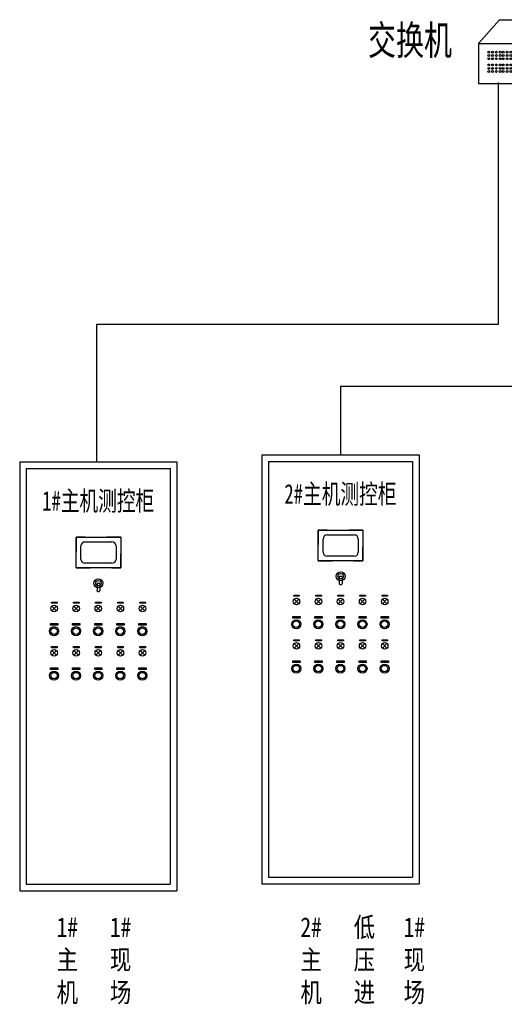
# Model space of a CAD drawing. Header units: millimetres. Extents: x 99955 to 321880, y 78800 to 170196.
# Tile 12 of 26: x 214378 to 218463, y 107946 to 116244. Entities that reach past the tile are written whole.
import ezdxf
from ezdxf.enums import TextEntityAlignment as Align

# ---------------------------------------------------------------- set-up
doc = ezdxf.new("R2010")
doc.units = ezdxf.units.MM
for name, pattern in [('ACAD_ISO03W100', [30, 12, -18]), ('CONTINOUS', [0]), ('DASH', [0.35, 0.25, -0.1])]:
    doc.linetypes.add(name, pattern=pattern)
doc.layers.add('DQ', color=3, linetype='Continuous', lineweight=13)
doc.layers.add('DRAWING', color=7, linetype='Continuous')
doc.layers.add('付', color=7, linetype='Continuous')
doc.styles.add('宋体', font='txt', dxfattribs={"width": 0.8, "height": 3.5})

# ---------------------------------------------------------------- blocks, each defined once
blk = doc.blocks.new('DVR')
at = {"color": 1, "linetype": 'ACAD_ISO03W100'}
for p, q in [((2176350, -380960), (2176350, -381090)), ((2176415, -380960), (2176350, -380960)), ((2176350, -381090), (2176555, -381090)), ((2176415, -380960), (2176415, -380928)), ((2176415, -380928), (2176490, -380928)), ((2176490, -380928), (2176490, -380960)), ((2176555, -380960), (2176490, -380960)), ((2176555, -381090), (2176555, -380960)), ((2176588, -380960), (2176588, -381090)), ((2176652, -380960), (2176588, -380960)), ((2176588, -381090), (2176793, -381090)), ((2176652, -380960), (2176652, -380928)), ((2176652, -380928), (2176728, -380928)), ((2176728, -380928), (2176728, -380960)), ((2176793, -380960), (2176728, -380960)), ((2176793, -381090), (2176793, -380960)), ((2176825, -380960), (2176825, -381090)), ((2176890, -380960), (2176825, -380960)), ((2176825, -381090), (2177030, -381090)), ((2176890, -380960), (2176890, -380928)), ((2176890, -380928), (2176966, -380928)), ((2176966, -380928), (2176966, -380960)), ((2177030, -380960), (2176966, -380960)), ((2177030, -381090), (2177030, -380960)), ((2177074, -380960), (2177074, -381090)), ((2177138, -380960), (2177074, -380960)), ((2177074, -381090), (2177279, -381090)), ((2177138, -380960), (2177138, -380928)), ((2177138, -380928), (2177214, -380928)), ((2177214, -380928), (2177214, -380960)), ((2177279, -380960), (2177214, -380960)), ((2177279, -381090), (2177279, -380960)), ((2177311, -380960), (2177311, -381090)), ((2177376, -380960), (2177311, -380960)), ((2177311, -381090), (2177516, -381090)), ((2177376, -380960), (2177376, -380928)), ((2177376, -380928), (2177452, -380928)), ((2177452, -380928), (2177452, -380960)), ((2177516, -380960), (2177452, -380960)), ((2177516, -381090), (2177516, -380960)), ((2177549, -380960), (2177549, -381090)), ((2177614, -380960), (2177549, -380960)), ((2177549, -381090), (2177754, -381090)), ((2177614, -380960), (2177614, -380928)), ((2177614, -380928), (2177689, -380928)), ((2177689, -380928), (2177689, -380960)), ((2177754, -380960), (2177689, -380960)), ((2177754, -381090), (2177754, -380960)), ((2177786, -380960), (2177786, -381090)), ((2177851, -380960), (2177786, -380960)), ((2177786, -381090), (2177992, -381090)), ((2177851, -380960), (2177851, -380928)), ((2177851, -380928), (2177927, -380928)), ((2177927, -380928), (2177927, -380960)), ((2177992, -380960), (2177927, -380960)), ((2177992, -381090), (2177992, -380960)), ((2178024, -380960), (2178024, -381090)), ((2178089, -380960), (2178024, -380960)), ((2178024, -381090), (2178229, -381090)), ((2178089, -380960), (2178089, -380928)), ((2178089, -380928), (2178164, -380928)), ((2178164, -380928), (2178164, -380960)), ((2178229, -380960), (2178164, -380960)), ((2178229, -381090), (2178229, -380960)), ((2178435, -380960), (2178435, -381090)), ((2178500, -380960), (2178435, -380960)), ((2178435, -381090), (2178640, -381090)), ((2178500, -380960), (2178500, -380928)), ((2178500, -380928), (2178575, -380928)), ((2178575, -380928), (2178575, -380960)), ((2178640, -380960), (2178575, -380960)), ((2178640, -381090), (2178640, -380960)), ((2178673, -380960), (2178673, -381090)), ((2178737, -380960), (2178673, -380960)), ((2178673, -381090), (2178878, -381090)), ((2178737, -380960), (2178737, -380928)), ((2178737, -380928), (2178813, -380928)), ((2178813, -380928), (2178813, -380960)), ((2178878, -380960), (2178813, -380960)), ((2178878, -381090), (2178878, -380960)), ((2178910, -380960), (2178910, -381090)), ((2178975, -380960), (2178910, -380960)), ((2178910, -381090), (2179115, -381090)), ((2178975, -380960), (2178975, -380928)), ((2178975, -380928), (2179051, -380928)), ((2179051, -380928), (2179051, -380960)), ((2179115, -380960), (2179051, -380960)), ((2179115, -381090), (2179115, -380960)), ((2179159, -380960), (2179159, -381090)), ((2179223, -380960), (2179159, -380960)), ((2179159, -381090), (2179364, -381090)), ((2179223, -380960), (2179223, -380928)), ((2179223, -380928), (2179299, -380928)), ((2179299, -380928), (2179299, -380960)), ((2179364, -380960), (2179299, -380960)), ((2179364, -381090), (2179364, -380960)), ((2179396, -380960), (2179396, -381090)), ((2179461, -380960), (2179396, -380960)), ((2179396, -381090), (2179601, -381090)), ((2179461, -380960), (2179461, -380928)), ((2179461, -380928), (2179537, -380928)), ((2179537, -380928), (2179537, -380960)), ((2179601, -380960), (2179537, -380960)), ((2179601, -381090), (2179601, -380960)), ((2179634, -380960), (2179634, -381090)), ((2179699, -380960), (2179634, -380960)), ((2179634, -381090), (2179839, -381090)), ((2179699, -380960), (2179699, -380928)), ((2179699, -380928), (2179774, -380928)), ((2179774, -380928), (2179774, -380960)), ((2179839, -380960), (2179774, -380960)), ((2179839, -381090), (2179839, -380960)), ((2179871, -380960), (2179871, -381090)), ((2179936, -380960), (2179871, -380960)), ((2179871, -381090), (2180077, -381090)), ((2179936, -380960), (2179936, -380928)), ((2179936, -380928), (2180012, -380928)), ((2180012, -380928), (2180012, -380960)), ((2180077, -380960), (2180012, -380960)), ((2180077, -381090), (2180077, -380960)), ((2180109, -380960), (2180109, -381090)), ((2180174, -380960), (2180109, -380960)), ((2180109, -381090), (2180314, -381090)), ((2180174, -380960), (2180174, -380928)), ((2180174, -380928), (2180249, -380928)), ((2180249, -380928), (2180249, -380960)), ((2180314, -380960), (2180249, -380960)), ((2180314, -381090), (2180314, -380960)), ((2176350, -381416), (2176350, -381286)), ((2176350, -381286), (2176555, -381286)), ((2176415, -381416), (2176350, -381416)), ((2176415, -381416), (2176415, -381448)), ((2176415, -381448), (2176490, -381448)), ((2176555, -381416), (2176490, -381416)), ((2176490, -381448), (2176490, -381416)), ((2176555, -381286), (2176555, -381416)), ((2176588, -381416), (2176588, -381286)), ((2176588, -381286), (2176793, -381286)), ((2176652, -381416), (2176588, -381416)), ((2176652, -381416), (2176652, -381448)), ((2176652, -381448), (2176728, -381448)), ((2176793, -381416), (2176728, -381416)), ((2176728, -381448), (2176728, -381416)), ((2176793, -381286), (2176793, -381416)), ((2176825, -381416), (2176825, -381286)), ((2176825, -381286), (2177030, -381286)), ((2176890, -381416), (2176825, -381416)), ((2176890, -381416), (2176890, -381448)), ((2176890, -381448), (2176966, -381448)), ((2177030, -381416), (2176966, -381416)), ((2176966, -381448), (2176966, -381416)), ((2177030, -381286), (2177030, -381416)), ((2177074, -381416), (2177074, -381286)), ((2177074, -381286), (2177279, -381286)), ((2177138, -381416), (2177074, -381416)), ((2177138, -381416), (2177138, -381448)), ((2177138, -381448), (2177214, -381448)), ((2177279, -381416), (2177214, -381416)), ((2177214, -381448), (2177214, -381416)), ((2177279, -381286), (2177279, -381416)), ((2177311, -381416), (2177311, -381286)), ((2177311, -381286), (2177516, -381286)), ((2177376, -381416), (2177311, -381416)), ((2177376, -381416), (2177376, -381448)), ((2177376, -381448), (2177452, -381448)), ((2177516, -381416), (2177452, -381416)), ((2177452, -381448), (2177452, -381416)), ((2177516, -381286), (2177516, -381416)), ((2177549, -381416), (2177549, -381286)), ((2177549, -381286), (2177754, -381286)), ((2177614, -381416), (2177549, -381416)), ((2177614, -381416), (2177614, -381448)), ((2177614, -381448), (2177689, -381448)), ((2177754, -381416), (2177689, -381416)), ((2177689, -381448), (2177689, -381416)), ((2177754, -381286), (2177754, -381416)), ((2177786, -381416), (2177786, -381286)), ((2177786, -381286), (2177992, -381286)), ((2177851, -381416), (2177786, -381416)), ((2177851, -381416), (2177851, -381448)), ((2177851, -381448), (2177927, -381448)), ((2177992, -381416), (2177927, -381416)), ((2177927, -381448), (2177927, -381416)), ((2177992, -381286), (2177992, -381416)), ((2178024, -381416), (2178024, -381286)), ((2178024, -381286), (2178229, -381286)), ((2178089, -381416), (2178024, -381416)), ((2178089, -381416), (2178089, -381448)), ((2178089, -381448), (2178164, -381448)), ((2178229, -381416), (2178164, -381416)), ((2178164, -381448), (2178164, -381416)), ((2178229, -381286), (2178229, -381416)), ((2178435, -381416), (2178435, -381286)), ((2178435, -381286), (2178640, -381286)), ((2178500, -381416), (2178435, -381416)), ((2178500, -381416), (2178500, -381448)), ((2178500, -381448), (2178575, -381448)), ((2178640, -381416), (2178575, -381416)), ((2178575, -381448), (2178575, -381416)), ((2178640, -381286), (2178640, -381416)), ((2178673, -381416), (2178673, -381286)), ((2178673, -381286), (2178878, -381286)), ((2178737, -381416), (2178673, -381416)), ((2178737, -381416), (2178737, -381448)), ((2178737, -381448), (2178813, -381448)), ((2178878, -381416), (2178813, -381416)), ((2178813, -381448), (2178813, -381416)), ((2178878, -381286), (2178878, -381416)), ((2178910, -381416), (2178910, -381286)), ((2178910, -381286), (2179115, -381286)), ((2178975, -381416), (2178910, -381416)), ((2178975, -381416), (2178975, -381448)), ((2178975, -381448), (2179051, -381448)), ((2179115, -381416), (2179051, -381416)), ((2179051, -381448), (2179051, -381416)), ((2179115, -381286), (2179115, -381416)), ((2179159, -381416), (2179159, -381286)), ((2179159, -381286), (2179364, -381286)), ((2179223, -381416), (2179159, -381416)), ((2179223, -381416), (2179223, -381448)), ((2179223, -381448), (2179299, -381448)), ((2179364, -381416), (2179299, -381416)), ((2179299, -381448), (2179299, -381416)), ((2179364, -381286), (2179364, -381416)), ((2179396, -381416), (2179396, -381286)), ((2179396, -381286), (2179601, -381286)), ((2179461, -381416), (2179396, -381416)), ((2179461, -381416), (2179461, -381448)), ((2179461, -381448), (2179537, -381448)), ((2179601, -381416), (2179537, -381416)), ((2179537, -381448), (2179537, -381416)), ((2179601, -381286), (2179601, -381416)), ((2179634, -381416), (2179634, -381286)), ((2179634, -381286), (2179839, -381286)), ((2179699, -381416), (2179634, -381416)), ((2179699, -381416), (2179699, -381448)), ((2179699, -381448), (2179774, -381448)), ((2179839, -381416), (2179774, -381416)), ((2179774, -381448), (2179774, -381416)), ((2179839, -381286), (2179839, -381416)), ((2179871, -381416), (2179871, -381286)), ((2179871, -381286), (2180077, -381286)), ((2179936, -381416), (2179871, -381416)), ((2179936, -381416), (2179936, -381448)), ((2179936, -381448), (2180012, -381448)), ((2180077, -381416), (2180012, -381416)), ((2180012, -381448), (2180012, -381416)), ((2180077, -381286), (2180077, -381416)), ((2180109, -381416), (2180109, -381286)), ((2180109, -381286), (2180314, -381286)), ((2180174, -381416), (2180109, -381416)), ((2180174, -381416), (2180174, -381448)), ((2180174, -381448), (2180249, -381448)), ((2180314, -381416), (2180249, -381416)), ((2180249, -381448), (2180249, -381416)), ((2180314, -381286), (2180314, -381416))]:
    blk.add_line(p, q, dxfattribs=at)
for centre in [(2174309, -381012), (2174309, -381102), (2174414, -381012), (2174414, -381102), (2174519, -381012), (2174519, -381102), (2174624, -381012), (2174624, -381102), (2174714, -381012), (2174714, -381102), (2174819, -381012), (2174819, -381102), (2174924, -381012), (2174924, -381102), (2175044, -381012), (2175044, -381102), (2175149, -381012), (2175149, -381102), (2175254, -381012), (2175254, -381102), (2175359, -381012), (2175359, -381102), (2175479, -381012), (2175479, -381102), (2175584, -381012), (2175584, -381102), (2175704, -381012), (2175704, -381102), (2175824, -381012), (2175824, -381102), (2175944, -381012), (2175944, -381102), (2174309, -381372), (2174309, -381462), (2174414, -381372), (2174414, -381462), (2174519, -381372), (2174519, -381462), (2174624, -381372), (2174624, -381462), (2174714, -381372), (2174714, -381462), (2174819, -381372), (2174819, -381462), (2174924, -381372), (2174924, -381462), (2175044, -381372), (2175044, -381462), (2175149, -381372), (2175149, -381462), (2175254, -381372), (2175254, -381462), (2175359, -381372), (2175359, -381462), (2175479, -381372), (2175479, -381462), (2175584, -381372), (2175584, -381462), (2175704, -381372), (2175704, -381462), (2175824, -381372), (2175824, -381462), (2175944, -381372), (2175944, -381462)]:
    blk.add_circle(centre, 26.1)
at = {"layer": 'DRAWING'}
for p, q in [((2174021, -380670), (2174607, -380006)), ((2174607, -380006), (2179948, -380006)), ((2180542, -380670), (2179948, -380006)), ((2174021, -380670), (2180542, -380670)), ((2174021, -380670), (2174021, -381796)), ((2180542, -380670), (2180542, -381796)), ((2174021, -381796), (2180542, -381796))]:
    blk.add_line(p, q, dxfattribs=at)
for centre in [(2174309, -380917), (2174414, -380917), (2174519, -380917), (2174624, -380917), (2174714, -380917), (2174819, -380917), (2174924, -380917), (2175044, -380917), (2175149, -380917), (2175254, -380917), (2175359, -380917), (2175479, -380917), (2175584, -380917), (2175704, -380917), (2175824, -380917), (2175944, -380917), (2174309, -381277), (2174414, -381277), (2174519, -381277), (2174624, -381277), (2174714, -381277), (2174819, -381277), (2174924, -381277), (2175044, -381277), (2175149, -381277), (2175254, -381277), (2175359, -381277), (2175479, -381277), (2175584, -381277), (2175704, -381277), (2175824, -381277), (2175944, -381277)]:
    blk.add_circle(centre, 26.1, dxfattribs=at)

msp = doc.modelspace()

# ---------------------------------------------------------------- linework, layer by layer
at = {"color": 0}
msp.add_line((217082.2, 113155.5), (218757.8, 113155.5), dxfattribs=at)
at = {"color": 7, "linetype": 'Continuous'}
for p, q in [((216420, 112576.3), (217744.3, 112576.3)), ((214378, 112517.5), (215702.3, 112517.6)), ((214432.7, 112462.9), (215647.6, 112462.9)), ((216474.7, 112521.6), (217689.6, 112521.6))]:
    msp.add_line(p, q, dxfattribs=at)
at = {"color": 7}
for p, q in [((216420, 112576.3), (216420, 112428)), ((217744.3, 112576.3), (217745.3, 108962)), ((214378, 112517.5), (214378, 112369.3)), ((214432.7, 112462.9), (214432.7, 112369.3)), ((215647.6, 112462.9), (215647.6, 108958)), ((215702.3, 112517.5), (215703.2, 108903.3)), ((216474.7, 112521.6), (216474.7, 112428)), ((217689.6, 112521.6), (217689.6, 109016.7)), ((214378, 112369.3), (214378, 108903.3)), ((214432.7, 112369.3), (214432.7, 108958)), ((216420, 112428), (216420, 108962)), ((216474.7, 112428), (216474.7, 109016.7)), ((216474.7, 111641.6), (216474.7, 111255.8)), ((214432.7, 111582.9), (214432.7, 111197.1)), ((214432.7, 108958), (215647.6, 108958)), ((216420, 108962), (217745.3, 108962)), ((216474.7, 109016.7), (217689.6, 109016.7)), ((214378, 108903.3), (215703.2, 108903.3))]:
    msp.add_line(p, q, dxfattribs=at)
for p, q in [((214853.5, 111883.6), (215230, 111883.6)), ((214853.5, 111623.6), (214853.5, 111883.6)), ((215230, 111883.6), (215230, 111623.6)), ((216895.5, 111942.3), (217272, 111942.3)), ((216895.5, 111682.4), (216895.5, 111942.3)), ((216935.3, 111757.3), (216935.3, 111867.4)), ((216970.5, 111902.6), (217197.1, 111902.6)), ((217232.3, 111867.4), (217232.3, 111757.3)), ((217272, 111942.3), (217272, 111682.4)), ((214893.2, 111698.6), (214893.2, 111808.7)), ((214928.4, 111843.8), (215155, 111843.8)), ((215190.2, 111808.7), (215190.2, 111698.6)), ((217197.1, 111722.2), (216970.5, 111722.2)), ((215230, 111623.6), (214853.5, 111623.6)), ((215155, 111663.4), (214928.4, 111663.4)), ((217272, 111682.4), (216895.5, 111682.4)), ((217072, 111548.1), (217072, 111490)), ((217077.6, 111553.7), (217089.9, 111553.7)), ((217095.5, 111548.1), (217095.5, 111490)), ((215030, 111489.4), (215030, 111431.3)), ((215035.6, 111495), (215047.9, 111495)), ((215053.4, 111489.4), (215053.4, 111431.3)), ((217077.6, 111484.4), (217089.9, 111484.4)), ((215035.6, 111425.7), (215047.9, 111425.7)), ((216688.3, 111393.6), (216734.8, 111393.6)), ((216688.3, 111384.7), (216688.3, 111393.6)), ((216734.8, 111384.7), (216688.3, 111384.7)), ((216734.8, 111393.6), (216734.8, 111384.7)), ((216874.4, 111393.6), (216920.9, 111393.6)), ((216874.4, 111384.7), (216874.4, 111393.6)), ((216920.9, 111384.7), (216874.4, 111384.7)), ((216920.9, 111393.6), (216920.9, 111384.7)), ((217060.5, 111393.6), (217107, 111393.6)), ((217060.5, 111384.7), (217060.5, 111393.6)), ((217107, 111384.7), (217060.5, 111384.7)), ((217107, 111393.6), (217107, 111384.7)), ((217246.7, 111393.6), (217293.1, 111393.6)), ((217246.7, 111384.7), (217246.7, 111393.6)), ((217293.1, 111384.7), (217246.7, 111384.7)), ((217293.1, 111393.6), (217293.1, 111384.7)), ((217432.8, 111393.6), (217479.3, 111393.6)), ((217432.8, 111384.7), (217432.8, 111393.6)), ((217479.3, 111384.7), (217432.8, 111384.7)), ((217479.3, 111393.6), (217479.3, 111384.7)), ((214646.2, 111334.8), (214692.7, 111334.8)), ((214646.2, 111326), (214646.2, 111334.8)), ((214692.7, 111326), (214646.2, 111326)), ((214648.9, 111262.8), (214687.8, 111301.7)), ((214687.8, 111262.8), (214648.9, 111301.7)), ((214692.7, 111334.8), (214692.7, 111326)), ((214832.3, 111334.8), (214878.8, 111334.8)), ((214832.3, 111326), (214832.3, 111334.8)), ((214878.8, 111326), (214832.3, 111326)), ((214874, 111262.8), (214835, 111301.7)), ((214835, 111262.8), (214874, 111301.7)), ((214878.8, 111334.8), (214878.8, 111326)), ((215018.5, 111334.8), (215065, 111334.8)), ((215018.5, 111326), (215018.5, 111334.8)), ((215065, 111326), (215018.5, 111326)), ((215060.1, 111262.8), (215021.2, 111301.7)), ((215021.2, 111262.8), (215060.1, 111301.7)), ((215065, 111334.8), (215065, 111326)), ((215204.6, 111334.8), (215251.1, 111334.8)), ((215204.6, 111326), (215204.6, 111334.8)), ((215251.1, 111326), (215204.6, 111326)), ((215246.2, 111262.8), (215207.3, 111301.7)), ((215207.3, 111262.8), (215246.2, 111301.7)), ((215251.1, 111334.8), (215251.1, 111326)), ((215390.7, 111334.8), (215437.2, 111334.8)), ((215390.7, 111326), (215390.7, 111334.8)), ((215437.2, 111326), (215390.7, 111326)), ((215432.4, 111262.8), (215393.4, 111301.7)), ((215393.4, 111262.8), (215432.4, 111301.7)), ((215437.2, 111334.8), (215437.2, 111326)), ((216690.9, 111321.5), (216729.9, 111360.5)), ((216729.9, 111321.5), (216690.9, 111360.5)), ((216916, 111321.5), (216877.1, 111360.5)), ((216877.1, 111321.5), (216916, 111360.5)), ((217102.2, 111321.5), (217063.2, 111360.5)), ((217063.2, 111321.5), (217102.2, 111360.5)), ((217288.3, 111321.5), (217249.3, 111360.5)), ((217249.3, 111321.5), (217288.3, 111360.5)), ((217474.4, 111321.5), (217435.5, 111360.5)), ((217435.5, 111321.5), (217474.4, 111360.5)), ((216680.1, 111214.7), (216741.5, 111214.7)), ((216680.1, 111200.9), (216680.1, 111214.7)), ((216741.5, 111200.9), (216680.1, 111200.9)), ((216741.5, 111214.7), (216741.5, 111200.9)), ((216866.2, 111214.7), (216927.6, 111214.7)), ((216866.2, 111200.9), (216866.2, 111214.7)), ((216927.6, 111200.9), (216866.2, 111200.9)), ((216927.6, 111214.7), (216927.6, 111200.9)), ((217052.3, 111214.7), (217113.8, 111214.7)), ((217052.3, 111200.9), (217052.3, 111214.7)), ((217113.8, 111200.9), (217052.3, 111200.9)), ((217113.8, 111214.7), (217113.8, 111200.9)), ((217238.5, 111214.7), (217299.9, 111214.7)), ((217238.5, 111200.9), (217238.5, 111214.7)), ((217299.9, 111200.9), (217238.5, 111200.9)), ((217299.9, 111214.7), (217299.9, 111200.9)), ((217424.6, 111214.7), (217486, 111214.7)), ((217424.6, 111200.9), (217424.6, 111214.7)), ((217486, 111200.9), (217424.6, 111200.9)), ((217486, 111214.7), (217486, 111200.9)), ((214638, 111155.9), (214699.4, 111155.9)), ((214638, 111142.2), (214638, 111155.9)), ((214699.4, 111142.2), (214638, 111142.2)), ((214699.4, 111155.9), (214699.4, 111142.2)), ((214824.1, 111155.9), (214885.6, 111155.9)), ((214824.1, 111142.2), (214824.1, 111155.9)), ((214885.6, 111142.2), (214824.1, 111142.2)), ((214885.6, 111155.9), (214885.6, 111142.2)), ((215010.3, 111155.9), (215071.7, 111155.9)), ((215010.3, 111142.2), (215010.3, 111155.9)), ((215071.7, 111142.2), (215010.3, 111142.2)), ((215071.7, 111155.9), (215071.7, 111142.2)), ((215196.4, 111155.9), (215257.8, 111155.9)), ((215196.4, 111142.2), (215196.4, 111155.9)), ((215257.8, 111142.2), (215196.4, 111142.2)), ((215257.8, 111155.9), (215257.8, 111142.2)), ((215382.5, 111155.9), (215444, 111155.9)), ((215382.5, 111142.2), (215382.5, 111155.9)), ((215444, 111142.2), (215382.5, 111142.2)), ((215444, 111155.9), (215444, 111142.2)), ((214646.2, 110960.4), (214692.7, 110960.4)), ((214646.2, 110951.6), (214646.2, 110960.4)), ((214692.7, 110951.6), (214646.2, 110951.6)), ((214692.7, 110960.4), (214692.7, 110951.6)), ((214832.3, 110960.4), (214878.8, 110960.4)), ((214832.3, 110951.6), (214832.3, 110960.4)), ((214878.8, 110951.6), (214832.3, 110951.6)), ((214878.8, 110960.4), (214878.8, 110951.6)), ((215018.5, 110960.4), (215065, 110960.4)), ((215018.5, 110951.6), (215018.5, 110960.4)), ((215065, 110951.6), (215018.5, 110951.6)), ((215065, 110960.4), (215065, 110951.6)), ((215204.6, 110960.4), (215251.1, 110960.4)), ((215204.6, 110951.6), (215204.6, 110960.4)), ((215251.1, 110951.6), (215204.6, 110951.6)), ((215251.1, 110960.4), (215251.1, 110951.6)), ((215390.7, 110960.4), (215437.2, 110960.4)), ((215390.7, 110951.6), (215390.7, 110960.4)), ((215437.2, 110951.6), (215390.7, 110951.6)), ((215437.2, 110960.4), (215437.2, 110951.6)), ((216688.3, 111019.2), (216734.8, 111019.2)), ((216688.3, 111010.3), (216688.3, 111019.2)), ((216734.8, 111010.3), (216688.3, 111010.3)), ((216690.9, 110947.2), (216729.9, 110986.1)), ((216729.9, 110947.2), (216690.9, 110986.1)), ((216734.8, 111019.2), (216734.8, 111010.3)), ((216874.4, 111019.2), (216920.9, 111019.2)), ((216874.4, 111010.3), (216874.4, 111019.2)), ((216920.9, 111010.3), (216874.4, 111010.3)), ((216916, 110947.2), (216877.1, 110986.1)), ((216877.1, 110947.2), (216916, 110986.1)), ((216920.9, 111019.2), (216920.9, 111010.3)), ((217060.5, 111019.2), (217107, 111019.2)), ((217060.5, 111010.3), (217060.5, 111019.2)), ((217107, 111010.3), (217060.5, 111010.3)), ((217102.2, 110947.2), (217063.2, 110986.1)), ((217063.2, 110947.2), (217102.2, 110986.1)), ((217107, 111019.2), (217107, 111010.3)), ((217246.7, 111019.2), (217293.1, 111019.2)), ((217246.7, 111010.3), (217246.7, 111019.2)), ((217293.1, 111010.3), (217246.7, 111010.3)), ((217288.3, 110947.2), (217249.3, 110986.1)), ((217249.3, 110947.2), (217288.3, 110986.1)), ((217293.1, 111019.2), (217293.1, 111010.3)), ((217432.8, 111019.2), (217479.3, 111019.2)), ((217432.8, 111010.3), (217432.8, 111019.2)), ((217479.3, 111010.3), (217432.8, 111010.3)), ((217474.4, 110947.2), (217435.5, 110986.1)), ((217435.5, 110947.2), (217474.4, 110986.1)), ((217479.3, 111019.2), (217479.3, 111010.3)), ((214648.9, 110888.4), (214687.8, 110927.3)), ((214687.8, 110888.4), (214648.9, 110927.3)), ((214874, 110888.4), (214835, 110927.3)), ((214835, 110888.4), (214874, 110927.3)), ((215060.1, 110888.4), (215021.2, 110927.3)), ((215021.2, 110888.4), (215060.1, 110927.3)), ((215246.2, 110888.4), (215207.3, 110927.3)), ((215207.3, 110888.4), (215246.2, 110927.3)), ((215432.4, 110888.4), (215393.4, 110927.3)), ((215393.4, 110888.4), (215432.4, 110927.3)), ((216680.1, 110840.3), (216741.5, 110840.3)), ((216680.1, 110826.5), (216680.1, 110840.3)), ((216741.5, 110826.5), (216680.1, 110826.5)), ((216741.5, 110840.3), (216741.5, 110826.5)), ((216866.2, 110840.3), (216927.6, 110840.3)), ((216866.2, 110826.5), (216866.2, 110840.3)), ((216927.6, 110826.5), (216866.2, 110826.5)), ((216927.6, 110840.3), (216927.6, 110826.5)), ((217052.3, 110840.3), (217113.8, 110840.3)), ((217052.3, 110826.5), (217052.3, 110840.3)), ((217113.8, 110826.5), (217052.3, 110826.5)), ((217113.8, 110840.3), (217113.8, 110826.5)), ((217238.5, 110840.3), (217299.9, 110840.3)), ((217238.5, 110826.5), (217238.5, 110840.3)), ((217299.9, 110826.5), (217238.5, 110826.5)), ((217299.9, 110840.3), (217299.9, 110826.5)), ((217424.6, 110840.3), (217486, 110840.3)), ((217424.6, 110826.5), (217424.6, 110840.3)), ((217486, 110826.5), (217424.6, 110826.5)), ((217486, 110840.3), (217486, 110826.5)), ((214638, 110781.5), (214699.4, 110781.5)), ((214638, 110767.8), (214638, 110781.5)), ((214699.4, 110767.8), (214638, 110767.8)), ((214699.4, 110781.5), (214699.4, 110767.8)), ((214824.1, 110781.5), (214885.6, 110781.5)), ((214824.1, 110767.8), (214824.1, 110781.5)), ((214885.6, 110767.8), (214824.1, 110767.8)), ((214885.6, 110781.5), (214885.6, 110767.8)), ((215010.3, 110781.5), (215071.7, 110781.5)), ((215010.3, 110767.8), (215010.3, 110781.5)), ((215071.7, 110767.8), (215010.3, 110767.8)), ((215071.7, 110781.5), (215071.7, 110767.8)), ((215196.4, 110781.5), (215257.8, 110781.5)), ((215196.4, 110767.8), (215196.4, 110781.5)), ((215257.8, 110767.8), (215196.4, 110767.8)), ((215257.8, 110781.5), (215257.8, 110767.8)), ((215382.5, 110781.5), (215444, 110781.5)), ((215382.5, 110767.8), (215382.5, 110781.5)), ((215444, 110767.8), (215382.5, 110767.8)), ((215444, 110781.5), (215444, 110767.8))]:
    msp.add_line(p, q)
at = {"linetype": 'ACAD_ISO03W100', "ltscale": 10}
for p, q in [((215230, 111883.6), (214853.5, 111883.6)), ((214853.5, 111883.6), (214853.5, 111623.6)), ((215230, 111623.6), (215230, 111883.6)), ((217272, 111942.3), (216895.5, 111942.3)), ((216895.5, 111942.3), (216895.5, 111682.4)), ((217272, 111682.4), (217272, 111942.3)), ((214853.5, 111623.6), (215230, 111623.6)), ((216895.5, 111682.4), (217272, 111682.4))]:
    msp.add_line(p, q, dxfattribs=at)
for centre, major_axis, start_param, end_param in [((216970.5, 111867.4), (24.9, 24.9), 0.785398, 2.356194), ((217197.1, 111867.4), (24.9, 24.9), 5.497787, 7.068583), ((214928.4, 111808.7), (24.9, 24.9), 0.785398, 2.356194), ((215155, 111808.7), (24.9, 24.9), 5.497787, 7.068583), ((214928.4, 111698.6), (-24.9, 24.9), 0.785398, 2.356194), ((215155, 111698.6), (24.9, 24.9), 3.926991, 5.497787), ((216970.5, 111757.3), (-24.9, 24.9), 0.785398, 2.356194), ((217197.1, 111757.3), (24.9, 24.9), 3.926991, 5.497787), ((215041.7, 111495), (27, 27), 5.497787, 11.780972), ((217083.8, 111553.7), (27, 27), 5.497787, 11.780972), ((217083.8, 111553.7), (16.2, 16.2), 5.497787, 11.780972), ((217083.8, 111553.7), (16.2, 16.2), 5.497787, 11.780972), ((217077.6, 111548.1), (-3.95, 3.95), -0.785398, 0.785398), ((217089.9, 111548.1), (-3.95, 3.95), 3.926991, 5.497787), ((215041.7, 111495), (16.2, 16.2), 5.497787, 11.780972), ((215041.7, 111495), (16.2, 16.2), 5.497787, 11.780972), ((215035.6, 111489.4), (-3.95, 3.95), -0.785398, 0.785398), ((215047.9, 111489.4), (-3.95, 3.95), 3.926991, 5.497787), ((216710.4, 111341), (-19.5, 19.5), 3.926991, 10.210176), ((216710.4, 111341), (-19.5, 19.5), 3.926991, 10.210176), ((216896.6, 111341), (-19.5, 19.5), 3.926991, 10.210176), ((216896.6, 111341), (-19.5, 19.5), 3.926991, 10.210176), ((217082.7, 111341), (-19.5, 19.5), 3.926991, 10.210176), ((217082.7, 111341), (-19.5, 19.5), 3.926991, 10.210176), ((217268.8, 111341), (-19.5, 19.5), 3.926991, 10.210176), ((217268.8, 111341), (-19.5, 19.5), 3.926991, 10.210176), ((217455, 111341), (-19.5, 19.5), 3.926991, 10.210176), ((217455, 111341), (-19.5, 19.5), 3.926991, 10.210176), ((214668.4, 111282.3), (-19.5, 19.5), 3.926991, 10.210176), ((214668.4, 111282.3), (-19.5, 19.5), 3.926991, 10.210176), ((214854.5, 111282.3), (-19.5, 19.5), 3.926991, 10.210176), ((214854.5, 111282.3), (-19.5, 19.5), 3.926991, 10.210176), ((215040.6, 111282.3), (-19.5, 19.5), 3.926991, 10.210176), ((215040.6, 111282.3), (-19.5, 19.5), 3.926991, 10.210176), ((215226.8, 111282.3), (-19.5, 19.5), 3.926991, 10.210176), ((215226.8, 111282.3), (-19.5, 19.5), 3.926991, 10.210176), ((215412.9, 111282.3), (-19.5, 19.5), 3.926991, 10.210176), ((215412.9, 111282.3), (-19.5, 19.5), 3.926991, 10.210176), ((214667.4, 111090.7), (-27, 27), 3.926991, 10.210176), ((214667.4, 111090.7), (-19.5, 19.5), 3.926991, 10.210176), ((214667.4, 111090.7), (-19.5, 19.5), 3.926991, 10.210176), ((214853.5, 111090.7), (-27, 27), 3.926991, 10.210176), ((214853.5, 111090.7), (-19.5, 19.5), 3.926991, 10.210176), ((214853.5, 111090.7), (-19.5, 19.5), 3.926991, 10.210176), ((215039.6, 111090.7), (-27, 27), 3.926991, 10.210176), ((215039.6, 111090.7), (-19.5, 19.5), 3.926991, 10.210176), ((215039.6, 111090.7), (-19.5, 19.5), 3.926991, 10.210176), ((215225.8, 111090.7), (-27, 27), 3.926991, 10.210176), ((215225.8, 111090.7), (-19.5, 19.5), 3.926991, 10.210176), ((215225.8, 111090.7), (-19.5, 19.5), 3.926991, 10.210176), ((215411.9, 111090.7), (-27, 27), 3.926991, 10.210176), ((215411.9, 111090.7), (-19.5, 19.5), 3.926991, 10.210176), ((215411.9, 111090.7), (-19.5, 19.5), 3.926991, 10.210176), ((216709.4, 111149.4), (-27, 27), 3.926991, 10.210176), ((216709.4, 111149.4), (-19.5, 19.5), 3.926991, 10.210176), ((216709.4, 111149.4), (-19.5, 19.5), 3.926991, 10.210176), ((216895.6, 111149.4), (-27, 27), 3.926991, 10.210176), ((216895.6, 111149.4), (-19.5, 19.5), 3.926991, 10.210176), ((216895.6, 111149.4), (-19.5, 19.5), 3.926991, 10.210176), ((217081.7, 111149.4), (-27, 27), 3.926991, 10.210176), ((217081.7, 111149.4), (-19.5, 19.5), 3.926991, 10.210176), ((217081.7, 111149.4), (-19.5, 19.5), 3.926991, 10.210176), ((217267.8, 111149.4), (-27, 27), 3.926991, 10.210176), ((217267.8, 111149.4), (-19.5, 19.5), 3.926991, 10.210176), ((217267.8, 111149.4), (-19.5, 19.5), 3.926991, 10.210176), ((217454, 111149.4), (-27, 27), 3.926991, 10.210176), ((217454, 111149.4), (-19.5, 19.5), 3.926991, 10.210176), ((217454, 111149.4), (-19.5, 19.5), 3.926991, 10.210176), ((216710.4, 110966.6), (-19.5, 19.5), 3.926991, 10.210176), ((216710.4, 110966.6), (-19.5, 19.5), 3.926991, 10.210176), ((216896.6, 110966.6), (-19.5, 19.5), 3.926991, 10.210176), ((216896.6, 110966.6), (-19.5, 19.5), 3.926991, 10.210176), ((217082.7, 110966.6), (-19.5, 19.5), 3.926991, 10.210176), ((217082.7, 110966.6), (-19.5, 19.5), 3.926991, 10.210176), ((217268.8, 110966.6), (-19.5, 19.5), 3.926991, 10.210176), ((217268.8, 110966.6), (-19.5, 19.5), 3.926991, 10.210176), ((217455, 110966.6), (-19.5, 19.5), 3.926991, 10.210176), ((217455, 110966.6), (-19.5, 19.5), 3.926991, 10.210176), ((214668.4, 110907.9), (-19.5, 19.5), 3.926991, 10.210176), ((214668.4, 110907.9), (-19.5, 19.5), 3.926991, 10.210176), ((214854.5, 110907.9), (-19.5, 19.5), 3.926991, 10.210176), ((214854.5, 110907.9), (-19.5, 19.5), 3.926991, 10.210176), ((215040.6, 110907.9), (-19.5, 19.5), 3.926991, 10.210176), ((215040.6, 110907.9), (-19.5, 19.5), 3.926991, 10.210176), ((215226.8, 110907.9), (-19.5, 19.5), 3.926991, 10.210176), ((215226.8, 110907.9), (-19.5, 19.5), 3.926991, 10.210176), ((215412.9, 110907.9), (-19.5, 19.5), 3.926991, 10.210176), ((215412.9, 110907.9), (-19.5, 19.5), 3.926991, 10.210176), ((216709.4, 110775.1), (-27, 27), 3.926991, 10.210176), ((216709.4, 110775.1), (-19.5, 19.5), 3.926991, 10.210176), ((216709.4, 110775.1), (-19.5, 19.5), 3.926991, 10.210176), ((216895.6, 110775.1), (-27, 27), 3.926991, 10.210176), ((216895.6, 110775.1), (-19.5, 19.5), 3.926991, 10.210176), ((216895.6, 110775.1), (-19.5, 19.5), 3.926991, 10.210176), ((217081.7, 110775.1), (-27, 27), 3.926991, 10.210176), ((217081.7, 110775.1), (-19.5, 19.5), 3.926991, 10.210176), ((217081.7, 110775.1), (-19.5, 19.5), 3.926991, 10.210176), ((217267.8, 110775.1), (-27, 27), 3.926991, 10.210176), ((217267.8, 110775.1), (-19.5, 19.5), 3.926991, 10.210176), ((217267.8, 110775.1), (-19.5, 19.5), 3.926991, 10.210176), ((217454, 110775.1), (-27, 27), 3.926991, 10.210176), ((217454, 110775.1), (-19.5, 19.5), 3.926991, 10.210176), ((217454, 110775.1), (-19.5, 19.5), 3.926991, 10.210176), ((214667.4, 110716.3), (-27, 27), 3.926991, 10.210176), ((214667.4, 110716.3), (-19.5, 19.5), 3.926991, 10.210176), ((214667.4, 110716.3), (-19.5, 19.5), 3.926991, 10.210176), ((214853.5, 110716.3), (-27, 27), 3.926991, 10.210176), ((214853.5, 110716.3), (-19.5, 19.5), 3.926991, 10.210176), ((214853.5, 110716.3), (-19.5, 19.5), 3.926991, 10.210176), ((215039.6, 110716.3), (-27, 27), 3.926991, 10.210176), ((215039.6, 110716.3), (-19.5, 19.5), 3.926991, 10.210176), ((215039.6, 110716.3), (-19.5, 19.5), 3.926991, 10.210176), ((215225.8, 110716.3), (-27, 27), 3.926991, 10.210176), ((215225.8, 110716.3), (-19.5, 19.5), 3.926991, 10.210176), ((215225.8, 110716.3), (-19.5, 19.5), 3.926991, 10.210176), ((215411.9, 110716.3), (-27, 27), 3.926991, 10.210176), ((215411.9, 110716.3), (-19.5, 19.5), 3.926991, 10.210176), ((215411.9, 110716.3), (-19.5, 19.5), 3.926991, 10.210176)]:
    msp.add_ellipse(centre, major_axis=major_axis, ratio=1, start_param=start_param, end_param=end_param)
at = {"extrusion": (0, 0, -1)}
for centre, start_param, end_param in [((217077.6, 111490), -0.785398, 0.785398), ((217089.9, 111490), 3.926991, 5.497787), ((215035.6, 111431.3), -0.785398, 0.785398), ((215047.9, 111431.3), 3.926991, 5.497787)]:
    msp.add_ellipse(centre, major_axis=(-3.95, -3.95), ratio=1, start_param=start_param, end_param=end_param, dxfattribs=at)
at = {"layer": '付', "linetype": 'CONTINOUS'}
for p, q in [((218410.8, 115715), (218410.8, 113676)), ((218410.8, 113676), (215024.3, 113676)), ((215024.3, 113676), (215024.3, 112517.5)), ((217082.2, 113155.5), (217082.2, 112576.3))]:
    msp.add_line(p, q, dxfattribs=at)

# ---------------------------------------------------------------- block references
at = {"layer": '付', "linetype": 'DASH', "xscale": 0.3001946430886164, "yscale": 0.3001946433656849, "zscale": 0.3001946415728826}
msp.add_blockref('DVR', (-434382.8, 230320.1), dxfattribs=at)

# ---------------------------------------------------------------- texts
at = {"layer": 'DQ', "color": 0, "style": '宋体', "width": 0.7}
msp.add_text('交换机', height=247.47, dxfattribs=at).set_placement((217313.9, 115948.1))
for s, p in [('1#主机测控柜', (215039.8, 112106.3)), ('2#主机测控柜', (217081.8, 112165))]:
    msp.add_text(s, height=164.98, dxfattribs=at).set_placement(p, align=Align.CENTER)
at = {"layer": 'DQ', "color": 0, "char_height": 164.98, "width": 28.872, "attachment_point": 1, "style": '宋体'}
for s, insert in [('1#\\P主机测控\\P保', (214689.6, 108678.9)), ('1#\\P现场控制箱', (215138.8, 108678.9)), ('2#\\P主机测控\\P保', (216744.9, 108678.9)), ('低压\\P进线测控', (217194, 108678.9)), ('1#\\P现场控制箱', (217615, 108678.4))]:
    msp.add_mtext(s, dxfattribs=dict(at, insert=insert))

doc.saveas('drawing.dxf')
